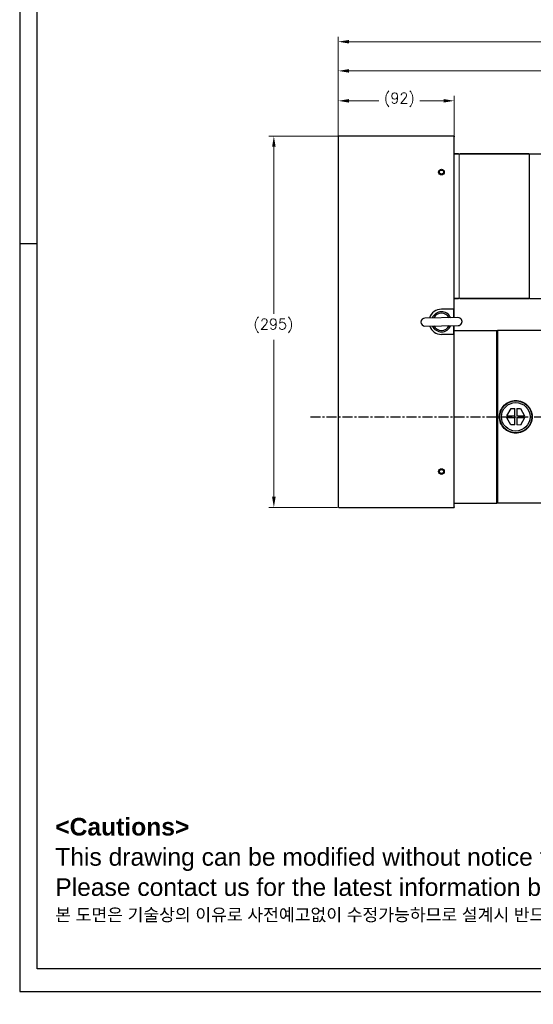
# Model space of a CAD drawing. Extents: x 0 to 1685, y -10 to 1188.
# Tile 1 of 24: x 0 to 408, y -10 to 772. Entities that reach past the tile are written whole.
import ezdxf

# ---------------------------------------------------------------- set-up
doc = ezdxf.new("R2010")
doc.units = 0
doc.header["$LTSCALE"] = 25.4
doc.linetypes.add('CENTER', pattern=[2, 1.25, -0.25, 0.25, -0.25])
doc.layers.get('0').update_dxf_attribs({"linetype": 'CONTINUOUS'})
doc.layers.get('Defpoints').update_dxf_attribs({"linetype": 'CONTINUOUS'})
for name, color, linetype, lineweight in [('AM_0', 7, 'CONTINUOUS', 50), ('AM_5_Dimension', 6, 'CONTINUOUS', 13), ('ATA-DIM', 252, 'CONTINUOUS', 25), ('ATA-TEXT', 7, 'CONTINUOUS', 25), ('Layer0000', 7, 'CONTINUOUS', 25), ('외형선(ISO)', 7, 'CONTINUOUS', 35)]:
    doc.layers.add(name, color=color, linetype=linetype, lineweight=lineweight)
doc.layers.add('ATA-CENTER', color=133, linetype='CENTER')
doc.styles.get("Standard").update_dxf_attribs({"font": 'simplex.shx'})
doc.styles.add('주 문자 (ISO)', font='arial.ttf')
doc.dimstyles.new('ata_A1', dxfattribs={"dimtxt": 4.2, "dimasz": 4.2, "dimexe": 2, "dimexo": 2, "dimgap": 2, "dimtad": 0, "dimtih": 1, "dimtoh": 1, "dimdec": 6, "dimdsep": 46, "dimtxsty": 'Standard', "dimcen": 0, "dimclrd": 252, "dimclre": 252, "dimclrt": 4, "dimadec": 6, "dimazin": 2, "dimtfac": 1, "dimtdec": 6, "dimtofl": 0, "dimtmove": 0, "dimatfit": 3, "dimfxl": 0, "dimtolj": 1, "dimtzin": 0, "dimlwd": 0, "dimlwe": 0, "dimarcsym": 0})

# ---------------------------------------------------------------- blocks, each defined once
blk = doc.blocks.new('DEH')
at = {"color": 0, "ltscale": 5}
blk.add_line((12758.38, -3927.55), (12758.38, -3797.55), dxfattribs=at)
for p, q in [((12668.58, -3920.05), (12668.58, -3805.05)), ((12728.58, -3805.05), (12744.88, -3805.05)), ((12744.88, -3817.55), (12744.88, -3805.05)), ((12744.88, -3907.55), (12744.88, -3920.05)), ((12728.58, -3920.05), (12744.88, -3920.05))]:
    blk.add_line(p, q)
at = {"color": 7}
for p, q in [((12728.58, -3920.05), (12728.58, -3805.05)), ((12728.58, -3919.55), (12728.58, -3805.55))]:
    blk.add_line(p, q, dxfattribs=at)
at = {"ltscale": 5}
for p, q in [((12758.38, -3817.55), (12744.88, -3817.55)), ((12758.38, -3907.55), (12744.88, -3907.55))]:
    blk.add_line(p, q, dxfattribs=at)
at = {"layer": 'AM_0'}
blk.add_line((12758.38, -3927.55), (12799.88, -3927.55), dxfattribs=at)
at = {"layer": 'AM_5_Dimension', "color": 0}
for p, q in [((12672.58, -3919.55), (12672.58, -3805.55)), ((12728.58, -3805.05), (12728.58, -3920.05))]:
    blk.add_line(p, q, dxfattribs=at)
at = {"layer": 'Layer0000', "color": 7, "linetype": 'Continuous', "lineweight": 25}
for p, q in [((12799.58, -3811.74), (12799.58, -3797.55)), ((12799.58, -3913.35), (12799.58, -3811.74)), ((12799.58, -3913.35), (12799.58, -3927.55))]:
    blk.add_line(p, q, dxfattribs=at)
at = {"layer": '외형선(ISO)'}
for p, q in [((12799.88, -3797.55), (12758.38, -3797.55)), ((12672.08, -3805.05), (12668.58, -3805.05)), ((12672.58, -3805.55), (12672.08, -3805.05)), ((12673.08, -3805.05), (12672.58, -3805.55)), ((12673.08, -3805.05), (12728.08, -3805.05)), ((12728.58, -3805.55), (12728.08, -3805.05)), ((12728.58, -3805.55), (12729.08, -3805.05)), ((12668.58, -3920.05), (12672.08, -3920.05)), ((12672.58, -3919.55), (12672.08, -3920.05)), ((12672.58, -3919.55), (12673.08, -3920.05)), ((12673.08, -3920.05), (12728.08, -3920.05)), ((12728.58, -3919.55), (12728.08, -3920.05))]:
    blk.add_line(p, q, dxfattribs=at)
blk = doc.blocks.new('*D13673')
at = {"layer": 'ATA-DIM', "color": 252, "lineweight": 0}
for p, q in [((252.59, 679.61), (197.92, 679.61)), ((201.92, 671.21), (201.92, 538.49)), ((201.92, 393.01), (201.92, 517.72)), ((252.59, 384.61), (197.92, 384.61))]:
    blk.add_line(p, q, dxfattribs=at)
at = {"layer": 'ATA-DIM', "color": 252}
for points in [[(203.32, 671.21), (200.52, 671.21), (201.92, 679.61)], [(200.52, 393.01), (203.32, 393.01), (201.92, 384.61)]]:
    blk.add_solid(points, dxfattribs=at)
at = {"layer": 'Defpoints', "color": 0}
for p in [(201.92, 679.61), (256.59, 679.61), (256.59, 384.61)]:
    blk.add_point(p, dxfattribs=at)
at = {"layer": 'ATA-DIM', "color": 4, "insert": (185.75, 534.49), "char_height": 8.4, "attachment_point": 1}
blk.add_mtext('\\A1;(295)', dxfattribs=at)
blk = doc.blocks.new('*D13683')
at = {"layer": 'ATA-DIM', "color": 252, "lineweight": 0}
for p, q in [((253.09, 683.11), (253.09, 735.51)), ((261.49, 731.51), (462.19, 731.51)), ((704.49, 731.51), (503.79, 731.51)), ((712.89, 658.99), (712.89, 735.51))]:
    blk.add_line(p, q, dxfattribs=at)
at = {"layer": 'ATA-DIM', "color": 252}
for points in [[(261.49, 732.91), (261.49, 730.11), (253.09, 731.51)], [(704.49, 730.11), (704.49, 732.91), (712.89, 731.51)]]:
    blk.add_solid(points, dxfattribs=at)
at = {"layer": 'Defpoints', "color": 0}
for p in [(712.89, 731.51), (253.09, 679.11), (712.89, 654.99)]:
    blk.add_point(p, dxfattribs=at)
at = {"layer": 'ATA-DIM', "color": 4, "insert": (482.99, 731.51), "char_height": 8.4, "attachment_point": 5}
blk.add_mtext('\\A1;459.8', dxfattribs=at)
blk = doc.blocks.new('*D13681')
at = {"layer": 'ATA-DIM', "color": 252, "lineweight": 0}
for p, q in [((253.09, 683.11), (253.09, 758.71)), ((261.49, 754.71), (490.17, 754.71)), ((800.69, 754.71), (572.01, 754.71)), ((809.09, 532.61), (809.09, 758.71))]:
    blk.add_line(p, q, dxfattribs=at)
at = {"layer": 'ATA-DIM', "color": 252}
for points in [[(261.49, 756.11), (261.49, 753.31), (253.09, 754.71)], [(800.69, 753.31), (800.69, 756.11), (809.09, 754.71)]]:
    blk.add_solid(points, dxfattribs=at)
at = {"layer": 'Defpoints', "color": 0}
for p in [(809.09, 754.71), (253.09, 679.11), (809.09, 528.61)]:
    blk.add_point(p, dxfattribs=at)
at = {"layer": 'ATA-DIM', "color": 4, "insert": (531.09, 754.71), "char_height": 8.4, "attachment_point": 5}
blk.add_mtext('\\A1;556(T+356)', dxfattribs=at)
blk = doc.blocks.new('*D13674')
at = {"layer": 'ATA-DIM', "color": 252, "lineweight": 0}
for p, q in [((253.09, 679.61), (253.09, 711.73)), ((261.49, 707.73), (285.41, 707.73)), ((336.69, 707.73), (317.77, 707.73)), ((345.09, 679.61), (345.09, 711.73))]:
    blk.add_line(p, q, dxfattribs=at)
at = {"layer": 'ATA-DIM', "color": 252}
for points in [[(261.49, 709.13), (261.49, 706.33), (253.09, 707.73)], [(336.69, 706.33), (336.69, 709.13), (345.09, 707.73)]]:
    blk.add_solid(points, dxfattribs=at)
at = {"layer": 'Defpoints', "color": 0}
for p in [(345.09, 707.73), (253.09, 675.61), (345.09, 675.61)]:
    blk.add_point(p, dxfattribs=at)
at = {"layer": 'ATA-DIM', "color": 4, "insert": (289.41, 714.12), "char_height": 8.4, "attachment_point": 1}
blk.add_mtext('\\A1;(92)', dxfattribs=at)
blk = doc.blocks.new('ata-Border-A1-002')
at = {"color": 253, "ltscale": 0.5}
for p, q in [((0, 594), (0, 0)), ((7, 297), (0, 297)), ((0, 0), (841, 0))]:
    blk.add_line(p, q, dxfattribs=at)
at = {"ltscale": 0.5}
blk.add_line((7, 9), (7, 585), dxfattribs=at)
blk.add_line((834, 9), (7, 9))

msp = doc.modelspace()

# ---------------------------------------------------------------- linework, layer by layer
for p, q in [((253.0876432, 679.1056106), (253.0876432, 385.1056106)), ((345.0876432, 679.6056106), (253.5876432, 679.6056106)), ((345.0876432, 679.6056106), (345.0876432, 679.1056106)), ((345.0876432, 538.1056106), (345.0876432, 679.1056106)), ((345.0876432, 542.1056106), (335.0876432, 542.1056106)), ((344.5876432, 542.1056106), (344.5876432, 535.3898452)), ((345.0876432, 535.3968937), (345.0876432, 542.1056106)), ((348.1919356, 535.440655), (321.8945485, 535.0699404)), ((325.5876432, 535.122002), (325.5876432, 535.2281096)), ((321.9833508, 528.7705663), (348.280738, 529.1412808)), ((344.5876432, 529.0892192), (344.5876432, 522.1056106)), ((345.0876432, 522.1056106), (345.0876432, 529.0962678)), ((345.750398, 525.1056106), (379.0876432, 525.1056106)), ((379.0876432, 524.6056106), (379.5876432, 525.1056106)), ((379.0876432, 388.1056106), (379.0876432, 525.1056106)), ((415.5876432, 525.1056106), (379.5876432, 525.1056106)), ((379.5876432, 525.1056106), (379.5876432, 388.1056106)), ((345.0876432, 522.1056106), (335.0876432, 522.1056106)), ((345.0876432, 385.1056106), (345.0876432, 522.1056106)), ((387.0490096, 457.4488008), (390.3748074, 463.1285075)), ((390.3748074, 463.1285075), (393.3275286, 463.1103955)), ((393.2925654, 457.4105027), (393.3275286, 463.1103955)), ((394.9274985, 463.1005812), (394.8925353, 457.4006884)), ((394.9274985, 463.1005812), (397.8802197, 463.0824692)), ((397.8802197, 463.0824692), (401.1360911, 457.3623904)), ((393.2827511, 455.8105328), (387.0391953, 455.8488309)), ((390.2950667, 450.1287521), (387.0391953, 455.8488309)), ((387.0490096, 457.4488008), (393.2925654, 457.4105027)), ((393.2477879, 450.11064), (393.2827511, 455.8105328)), ((394.882721, 455.8007185), (394.8477578, 450.1008258)), ((401.1262769, 455.7624205), (394.882721, 455.8007185)), ((394.8925353, 457.4006884), (401.1360911, 457.3623904)), ((401.1262769, 455.7624205), (397.800479, 450.0827137)), ((393.2477879, 450.11064), (390.2950667, 450.1287521)), ((397.800479, 450.0827137), (394.8477578, 450.1008258)), ((253.5876432, 384.6056106), (345.0876432, 384.6056106)), ((345.0876432, 388.1056106), (379.0876432, 388.1056106)), ((345.0876432, 385.1056106), (345.0876432, 384.6056106)), ((379.0876432, 388.6056106), (379.5876432, 388.1056106)), ((415.5876432, 388.1056106), (379.5876432, 388.1056106))]:
    msp.add_line(p, q)
for centre, radius in [((335.0876432, 651.1056106), 2.25), ((335.0876432, 651.1056106), 1.621), ((394.0876432, 456.6056106), 12.7), ((394.0876432, 456.6056106), 11.325189), ((335.0876432, 413.1056106), 2.25), ((335.0876432, 413.1056106), 1.621)]:
    msp.add_circle(centre, radius)
for centre, radius, start, end in [((253.5876432, 679.1056106), 0.5, 90, 180), ((335.0876432, 532.1056106), 10, 90, 162.4468319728), ((335.0876432, 532.1056106), 8, 23.9956833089, 157.6196082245), ((321.9389496, 531.9202533), 3.15, 90.8076457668, 270.8076457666), ((335.0876432, 532.1056106), 6.88914, 28.0168883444, 153.598403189), ((348.2363368, 532.2909679), 3.15, 270.8076457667, 90.8076457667), ((348.2376432, 532.1056106), 3.15, 287.7527901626, 2.0898525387), ((335.0876432, 532.1056106), 10, 199.1684595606, 270), ((335.0876432, 532.1056106), 8, 203.9956833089, 337.6196082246), ((335.0876432, 532.1056106), 6.88914, 208.0168883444, 333.598403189), ((253.5876432, 385.1056106), 0.5, 180, 270)]:
    msp.add_arc(centre, radius, start, end)
for points, knots in [([(381.0876432, 456.6056106), (381.0876432, 458.2421582), (381.4155187, 459.9851043), (382.7434608, 463.1868902), (383.7433104, 464.6460541), (386.0472519, 466.9499956), (387.5063936, 467.9498043), (390.7081025, 469.2777167), (392.4510215, 469.6056106), (394.0876432, 469.6056106), (395.7242649, 469.6056106), (397.4671839, 469.2777167), (400.6688929, 467.9498043), (402.1280345, 466.9499956), (404.4319761, 464.6460541), (405.4318256, 463.1868902), (406.7597677, 459.9851043), (407.0876432, 458.2421582), (407.0876432, 456.6056106)], [5.891704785, 5.891704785, 5.891704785, 5.891704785, 6.3826690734, 6.3826690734, 6.8736333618, 6.8736333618, 7.3646198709, 7.3646198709, 7.85560638, 7.85560638, 7.85560638, 8.3465928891, 8.3465928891, 8.8375793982, 8.8375793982, 9.3285436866, 9.3285436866, 9.819507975, 9.819507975, 9.819507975, 9.819507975]), ([(407.0876432, 456.6056106), (407.0876432, 454.969063), (406.7597677, 453.2261169), (405.4318256, 450.024331), (404.4319761, 448.5651672), (402.1280345, 446.2612256), (400.6688929, 445.261417), (397.4671839, 443.9335045), (395.7242649, 443.6056106), (392.4510215, 443.6056106), (390.7081025, 443.9335045), (387.5063936, 445.261417), (386.0472519, 446.2612256), (383.7433104, 448.5651672), (382.7434608, 450.024331), (381.4155187, 453.2261169), (381.0876432, 454.969063), (381.0876432, 456.6056106)], [1.963901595, 1.963901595, 1.963901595, 1.963901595, 2.4548658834, 2.4548658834, 2.9458301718, 2.9458301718, 3.4368166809, 3.4368166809, 3.92780319, 3.92780319, 4.4187896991, 4.4187896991, 4.9097762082, 4.9097762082, 5.4007404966, 5.4007404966, 5.891704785, 5.891704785, 5.891704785, 5.891704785])]:
    msp.add_open_spline(points, degree=3, knots=knots)
at = {"layer": 'ATA-CENTER', "ltscale": 0.25}
msp.add_line((231.0203856, 456.6056106), (1055.6243465, 456.6056106), dxfattribs=at)

# ---------------------------------------------------------------- block references
at = {"xscale": 2, "yscale": 2, "zscale": 2}
msp.add_blockref('ata-Border-A1-002', (0, 0), dxfattribs=at)
msp.add_blockref('DEH', (-12323.4876072, 4470.6543781))

# ---------------------------------------------------------------- texts
at = {"layer": 'ATA-TEXT', "color": 7, "insert": (28.2520933, 137.8428967), "char_height": 6.9999998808, "attachment_point": 1, "line_spacing_factor": 1.027748, "style": '주 문자 (ISO)'}
msp.add_mtext('{\\fArial|b1|i0|c129|p34;\\H2.00000x;<Cautions> }\\P{\\fArial|b0|i0|c129|p34;\\H2.00000x;This drawing can be modified without notice for technical improvement,}\\P{\\fArial|b0|i0|c129|p34;\\H2.00000x;Please contact us for the latest information before design.}\\P{\\fGulim|b0|i0|c129|p50;\\H1.42857x;본 도면은 기술상의 이유로 사전예고없이 수정가능하므로 설계시 반드시 폐사에 문의하시기 바랍니다}{\\fArial|b0|i0|c129|p34;\\H1.42857x;.}', dxfattribs=at)

# ---------------------------------------------------------------- dimensions: what is measured, and where the dimension line sits
at = {"layer": 'ATA-DIM'}
dim = msp.add_linear_dim(base=(809.0876432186, 754.7077026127), p1=(253.0876432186, 679.1056106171), p2=(809.0876432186, 528.6056106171), text='<>(T+356)', dimstyle='ata_A1', override={"dimscale": 2, "dimtxt": 4.2, "dimtxsty": 'Standard', "dimtfac": 0.571429, "dimtdec": 2, "dimtfill": 0}, dxfattribs=at)
dim.commit()
dim.dimension.update_dxf_attribs({"geometry": '*D13681', "text_midpoint": (531.0876432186, 754.7077026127)})
dim = msp.add_linear_dim(base=(712.8876432, 731.5126808), p1=(253.0876432, 679.1056106), p2=(712.8876432, 654.9887784), dimstyle='ata_A1', override={"dimscale": 2, "dimtfac": 0.571429, "dimtdec": 2, "dimtfill": 0}, dxfattribs=at)
dim.commit()
dim.dimension.update_dxf_attribs({"geometry": '*D13683', "text_midpoint": (482.9876432, 731.5126808)})
for base, p1, p2, angle, picture, middle in [((345.0876432, 707.7335784), (253.0876432, 675.6056106), (345.0876432, 675.6056106), 180, '*D13674', (301.5876432, 707.7335784)), ((201.9225592, 679.6056106), (256.5876432, 384.6056106), (256.5876432, 679.6056106), 270, '*D13673', (201.9225592, 528.1056106))]:
    dim = msp.add_linear_dim(base=base, p1=p1, p2=p2, angle=angle, text='(<>)', dimstyle='ata_A1', override={"dimscale": 2, "dimtol": 0, "dimlim": 0, "dimtp": 0, "dimtm": 0, "dimtfac": 0.571429, "dimtdec": 2, "dimtolj": 1, "dimtzin": 0}, dxfattribs=at)
    dim.commit()
    dim.dimension.update_dxf_attribs({"geometry": picture, "text_midpoint": middle, "dimtype": 160})

doc.saveas('drawing.dxf')
